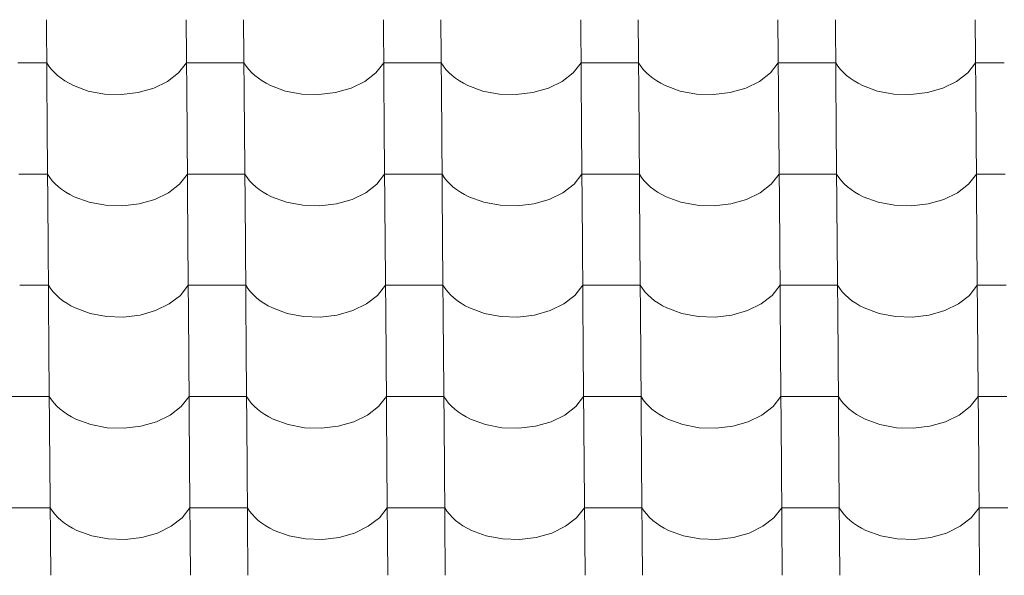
# Model space of a CAD drawing. Header units: millimetres. Extents: x -27785 to 104762, y -947 to 11132.
# Tile 67 of 146: x -12298 to -11474, y 8434 to 8898. Entities that reach past the tile are written whole.
import ezdxf

# ---------------------------------------------------------------- set-up
doc = ezdxf.new("R2010")
doc.units = ezdxf.units.MM
doc.header["$MEASUREMENT"] = 0
doc.layers.add('POHLED JIŽNÍ_1_Bourané_Výplně - Povrchové', color=7, linetype='Continuous')
doc.layers.add('POHLED JIŽNÍ_1_Konstrukce - nosné', color=7, linetype='Continuous')

# ---------------------------------------------------------------- blocks, each defined once
blk = doc.blocks.new('*X2', base_point=(-29303.7, -27473.93))
at = {"layer": 'POHLED JIŽNÍ_1_Bourané_Výplně - Povrchové', "color": 7, "linetype": 'Continuous', "lineweight": 13}
for p, q in [((-12275.36, 8898.29), (-12274.64, 8805.61)), ((-12158.4, 8898.29), (-12157.68, 8805.61)), ((-12110.36, 8898.29), (-12109.64, 8805.61)), ((-11993.4, 8898.29), (-11992.68, 8805.61)), ((-11945.37, 8898.29), (-11944.65, 8805.61)), ((-11828.41, 8898.29), (-11827.68, 8805.61)), ((-11780.37, 8898.29), (-11779.65, 8805.61)), ((-11663.41, 8898.29), (-11662.69, 8805.61)), ((-11615.37, 8898.29), (-11614.65, 8805.61)), ((-11498.41, 8898.29), (-11497.69, 8805.61)), ((-12275.08, 8862.13), (-12299.09, 8862.13)), ((-12275.08, 8862.13), (-12273.23, 8859.34)), ((-12164.72, 8853.74), (-12158.12, 8862.13)), ((-12134.1, 8862.13), (-12158.12, 8862.13)), ((-12110.08, 8862.13), (-12134.1, 8862.13)), ((-12110.08, 8862.13), (-12108.24, 8859.34)), ((-11999.72, 8853.74), (-11993.12, 8862.13)), ((-11969.1, 8862.13), (-11993.12, 8862.13)), ((-11945.09, 8862.13), (-11969.1, 8862.13)), ((-11945.09, 8862.13), (-11943.24, 8859.34)), ((-11834.73, 8853.74), (-11828.12, 8862.13)), ((-11804.11, 8862.13), (-11828.12, 8862.13)), ((-11780.09, 8862.13), (-11804.11, 8862.13)), ((-11780.09, 8862.13), (-11778.24, 8859.34)), ((-11669.73, 8853.74), (-11663.13, 8862.13)), ((-11639.11, 8862.13), (-11663.13, 8862.13)), ((-11615.09, 8862.13), (-11639.11, 8862.13)), ((-11615.09, 8862.13), (-11613.25, 8859.34)), ((-11504.73, 8853.74), (-11498.13, 8862.13)), ((-11474.11, 8862.13), (-11498.13, 8862.13)), ((-12273.23, 8859.34), (-12271.09, 8856.64)), ((-12271.09, 8856.64), (-12268.66, 8854.05)), ((-12268.66, 8854.05), (-12265.96, 8851.59)), ((-12173.97, 8846.57), (-12164.72, 8853.74)), ((-12108.24, 8859.34), (-12106.09, 8856.64)), ((-12106.09, 8856.64), (-12103.67, 8854.05)), ((-12103.67, 8854.05), (-12100.97, 8851.59)), ((-12008.98, 8846.57), (-11999.72, 8853.74)), ((-11943.24, 8859.34), (-11941.1, 8856.64)), ((-11941.1, 8856.64), (-11938.67, 8854.05)), ((-11938.67, 8854.05), (-11935.97, 8851.59)), ((-11843.98, 8846.57), (-11834.73, 8853.74)), ((-11778.24, 8859.34), (-11776.1, 8856.64)), ((-11776.1, 8856.64), (-11773.67, 8854.05)), ((-11773.67, 8854.05), (-11770.97, 8851.59)), ((-11678.98, 8846.57), (-11669.73, 8853.74)), ((-11613.25, 8859.34), (-11611.11, 8856.64)), ((-11611.11, 8856.64), (-11608.68, 8854.05)), ((-11608.68, 8854.05), (-11605.98, 8851.59)), ((-11513.99, 8846.57), (-11504.73, 8853.74)), ((-12265.96, 8851.59), (-12263, 8849.26)), ((-12263, 8849.26), (-12259.8, 8847.08)), ((-12259.8, 8847.08), (-12256.37, 8845.07)), ((-12256.37, 8845.07), (-12252.74, 8843.22)), ((-12185.41, 8840.98), (-12173.97, 8846.57)), ((-12100.97, 8851.59), (-12098.01, 8849.26)), ((-12098.01, 8849.26), (-12094.81, 8847.08)), ((-12094.81, 8847.08), (-12091.38, 8845.07)), ((-12091.38, 8845.07), (-12087.74, 8843.22)), ((-12020.41, 8840.98), (-12008.98, 8846.57)), ((-11935.97, 8851.59), (-11933.01, 8849.26)), ((-11933.01, 8849.26), (-11929.81, 8847.08)), ((-11929.81, 8847.08), (-11926.38, 8845.07)), ((-11926.38, 8845.07), (-11922.75, 8843.22)), ((-11855.41, 8840.98), (-11843.98, 8846.57)), ((-11770.97, 8851.59), (-11768.02, 8849.26)), ((-11768.02, 8849.26), (-11764.81, 8847.08)), ((-11764.81, 8847.08), (-11761.39, 8845.07)), ((-11761.39, 8845.07), (-11757.75, 8843.22)), ((-11690.42, 8840.98), (-11678.98, 8846.57)), ((-11605.98, 8851.59), (-11603.02, 8849.26)), ((-11603.02, 8849.26), (-11599.82, 8847.08)), ((-11599.82, 8847.08), (-11596.39, 8845.07)), ((-11596.39, 8845.07), (-11592.75, 8843.22)), ((-11525.42, 8840.98), (-11513.99, 8846.57)), ((-12252.74, 8843.22), (-12240.26, 8838.64)), ((-12240.26, 8838.64), (-12226.58, 8836.06)), ((-12212.4, 8835.59), (-12198.44, 8837.26)), ((-12198.44, 8837.26), (-12185.41, 8840.98)), ((-12087.74, 8843.22), (-12075.26, 8838.64)), ((-12075.26, 8838.64), (-12061.58, 8836.06)), ((-12047.4, 8835.59), (-12033.44, 8837.26)), ((-12033.44, 8837.26), (-12020.41, 8840.98)), ((-11922.75, 8843.22), (-11910.27, 8838.64)), ((-11910.27, 8838.64), (-11896.59, 8836.06)), ((-11882.41, 8835.59), (-11868.44, 8837.26)), ((-11868.44, 8837.26), (-11855.41, 8840.98)), ((-11757.75, 8843.22), (-11745.27, 8838.64)), ((-11745.27, 8838.64), (-11731.59, 8836.06)), ((-11717.41, 8835.59), (-11703.45, 8837.26)), ((-11703.45, 8837.26), (-11690.42, 8840.98)), ((-11592.75, 8843.22), (-11580.28, 8838.64)), ((-11580.28, 8838.64), (-11566.6, 8836.06)), ((-11552.41, 8835.59), (-11538.45, 8837.26)), ((-11538.45, 8837.26), (-11525.42, 8840.98)), ((-12226.58, 8836.06), (-12212.4, 8835.59)), ((-12061.58, 8836.06), (-12047.4, 8835.59)), ((-11896.59, 8836.06), (-11882.41, 8835.59)), ((-11731.59, 8836.06), (-11717.41, 8835.59)), ((-11566.6, 8836.06), (-11552.41, 8835.59)), ((-12274.64, 8805.28), (-12273.91, 8712.6)), ((-12157.67, 8805.28), (-12156.95, 8712.6)), ((-12109.64, 8805.28), (-12108.92, 8712.6)), ((-11992.68, 8805.28), (-11991.96, 8712.6)), ((-11944.64, 8805.28), (-11943.92, 8712.6)), ((-11827.68, 8805.28), (-11826.96, 8712.6)), ((-11779.65, 8805.28), (-11778.93, 8712.6)), ((-11662.69, 8805.28), (-11661.96, 8712.6)), ((-11614.65, 8805.28), (-11613.93, 8712.6)), ((-11497.69, 8805.28), (-11496.97, 8712.6)), ((-12274.35, 8769.12), (-12298.37, 8769.12)), ((-12274.35, 8769.12), (-12272.51, 8766.33)), ((-12272.51, 8766.33), (-12270.37, 8763.63)), ((-12270.37, 8763.63), (-12267.94, 8761.04)), ((-12163.99, 8760.73), (-12157.39, 8769.12)), ((-12133.37, 8769.12), (-12157.39, 8769.12)), ((-12109.36, 8769.12), (-12133.37, 8769.12)), ((-12109.36, 8769.12), (-12107.51, 8766.33)), ((-12107.51, 8766.33), (-12105.37, 8763.63)), ((-12105.37, 8763.63), (-12102.94, 8761.04)), ((-11999, 8760.73), (-11992.4, 8769.12)), ((-11968.38, 8769.12), (-11992.4, 8769.12)), ((-11944.36, 8769.12), (-11968.38, 8769.12)), ((-11944.36, 8769.12), (-11942.52, 8766.33)), ((-11942.52, 8766.33), (-11940.37, 8763.63)), ((-11940.37, 8763.63), (-11937.95, 8761.04)), ((-11834, 8760.73), (-11827.4, 8769.12)), ((-11803.38, 8769.12), (-11827.4, 8769.12)), ((-11779.37, 8769.12), (-11803.38, 8769.12)), ((-11779.37, 8769.12), (-11777.52, 8766.33)), ((-11777.52, 8766.33), (-11775.38, 8763.63)), ((-11775.38, 8763.63), (-11772.95, 8761.04)), ((-11669.01, 8760.73), (-11662.4, 8769.12)), ((-11638.39, 8769.12), (-11662.4, 8769.12)), ((-11614.37, 8769.12), (-11638.39, 8769.12)), ((-11614.37, 8769.12), (-11612.52, 8766.33)), ((-11612.52, 8766.33), (-11610.38, 8763.63)), ((-11610.38, 8763.63), (-11607.95, 8761.04)), ((-11504.01, 8760.73), (-11497.41, 8769.12)), ((-11473.39, 8769.12), (-11497.41, 8769.12)), ((-12267.94, 8761.04), (-12265.24, 8758.58)), ((-12265.24, 8758.58), (-12262.28, 8756.25)), ((-12262.28, 8756.25), (-12259.08, 8754.07)), ((-12173.25, 8753.56), (-12163.99, 8760.73)), ((-12102.94, 8761.04), (-12100.24, 8758.58)), ((-12100.24, 8758.58), (-12097.28, 8756.25)), ((-12097.28, 8756.25), (-12094.08, 8754.07)), ((-12008.25, 8753.56), (-11999, 8760.73)), ((-11937.95, 8761.04), (-11935.25, 8758.58)), ((-11935.25, 8758.58), (-11932.29, 8756.25)), ((-11932.29, 8756.25), (-11929.09, 8754.07)), ((-11843.26, 8753.56), (-11834, 8760.73)), ((-11772.95, 8761.04), (-11770.25, 8758.58)), ((-11770.25, 8758.58), (-11767.29, 8756.25)), ((-11767.29, 8756.25), (-11764.09, 8754.07)), ((-11678.26, 8753.56), (-11669.01, 8760.73)), ((-11607.95, 8761.04), (-11605.25, 8758.58)), ((-11605.25, 8758.58), (-11602.3, 8756.25)), ((-11602.3, 8756.25), (-11599.09, 8754.07)), ((-11513.26, 8753.56), (-11504.01, 8760.73)), ((-12259.08, 8754.07), (-12255.65, 8752.06)), ((-12255.65, 8752.06), (-12252.01, 8750.21)), ((-12252.01, 8750.21), (-12239.54, 8745.64)), ((-12197.71, 8744.25), (-12184.68, 8747.97)), ((-12184.68, 8747.97), (-12173.25, 8753.56)), ((-12094.08, 8754.07), (-12090.65, 8752.06)), ((-12090.65, 8752.06), (-12087.02, 8750.21)), ((-12087.02, 8750.21), (-12074.54, 8745.64)), ((-12032.72, 8744.25), (-12019.69, 8747.97)), ((-12019.69, 8747.97), (-12008.25, 8753.56)), ((-11929.09, 8754.07), (-11925.66, 8752.06)), ((-11925.66, 8752.06), (-11922.02, 8750.21)), ((-11922.02, 8750.21), (-11909.54, 8745.64)), ((-11867.72, 8744.25), (-11854.69, 8747.97)), ((-11854.69, 8747.97), (-11843.26, 8753.56)), ((-11764.09, 8754.07), (-11760.66, 8752.06)), ((-11760.66, 8752.06), (-11757.03, 8750.21)), ((-11757.03, 8750.21), (-11744.55, 8745.64)), ((-11702.72, 8744.25), (-11689.69, 8747.97)), ((-11689.69, 8747.97), (-11678.26, 8753.56)), ((-11599.09, 8754.07), (-11595.67, 8752.06)), ((-11595.67, 8752.06), (-11592.03, 8750.21)), ((-11592.03, 8750.21), (-11579.55, 8745.64)), ((-11537.73, 8744.25), (-11524.7, 8747.97)), ((-11524.7, 8747.97), (-11513.26, 8753.56)), ((-12239.54, 8745.64), (-12225.86, 8743.05)), ((-12225.86, 8743.05), (-12211.67, 8742.58)), ((-12211.67, 8742.58), (-12197.71, 8744.25)), ((-12074.54, 8745.64), (-12060.86, 8743.05)), ((-12060.86, 8743.05), (-12046.68, 8742.58)), ((-12046.68, 8742.58), (-12032.72, 8744.25)), ((-11909.54, 8745.64), (-11895.86, 8743.05)), ((-11895.86, 8743.05), (-11881.68, 8742.58)), ((-11881.68, 8742.58), (-11867.72, 8744.25)), ((-11744.55, 8745.64), (-11730.87, 8743.05)), ((-11730.87, 8743.05), (-11716.69, 8742.58)), ((-11716.69, 8742.58), (-11702.72, 8744.25)), ((-11579.55, 8745.64), (-11565.87, 8743.05)), ((-11565.87, 8743.05), (-11551.69, 8742.58)), ((-11551.69, 8742.58), (-11537.73, 8744.25)), ((-12273.91, 8712.27), (-12273.19, 8619.59)), ((-12156.95, 8712.27), (-12156.23, 8619.59)), ((-12108.92, 8712.27), (-12108.19, 8619.59)), ((-11991.95, 8712.27), (-11991.23, 8619.59)), ((-11943.92, 8712.27), (-11943.2, 8619.59)), ((-11826.96, 8712.27), (-11826.24, 8619.59)), ((-11778.92, 8712.27), (-11778.2, 8619.59)), ((-11661.96, 8712.27), (-11661.24, 8619.59)), ((-11613.93, 8712.27), (-11613.21, 8619.59)), ((-11496.97, 8712.27), (-11496.24, 8619.59)), ((-12273.63, 8676.11), (-12297.65, 8676.11)), ((-12273.63, 8676.11), (-12271.78, 8673.32)), ((-12271.78, 8673.32), (-12269.64, 8670.62)), ((-12163.27, 8667.73), (-12156.67, 8676.11)), ((-12132.65, 8676.11), (-12156.67, 8676.11)), ((-12108.63, 8676.11), (-12132.65, 8676.11)), ((-12108.63, 8676.11), (-12106.79, 8673.32)), ((-12106.79, 8673.32), (-12104.65, 8670.62)), ((-11998.28, 8667.73), (-11991.67, 8676.11)), ((-11967.66, 8676.11), (-11991.67, 8676.11)), ((-11943.64, 8676.11), (-11967.66, 8676.11)), ((-11943.64, 8676.11), (-11941.79, 8673.32)), ((-11941.79, 8673.32), (-11939.65, 8670.62)), ((-11833.28, 8667.73), (-11826.68, 8676.11)), ((-11802.66, 8676.11), (-11826.68, 8676.11)), ((-11778.64, 8676.11), (-11802.66, 8676.11)), ((-11778.64, 8676.11), (-11776.8, 8673.32)), ((-11776.8, 8673.32), (-11774.65, 8670.62)), ((-11668.28, 8667.73), (-11661.68, 8676.11)), ((-11637.66, 8676.11), (-11661.68, 8676.11)), ((-11613.65, 8676.11), (-11637.66, 8676.11)), ((-11613.65, 8676.11), (-11611.8, 8673.32)), ((-11611.8, 8673.32), (-11609.66, 8670.62)), ((-11503.29, 8667.73), (-11496.68, 8676.11)), ((-11472.67, 8676.11), (-11496.68, 8676.11)), ((-12269.64, 8670.62), (-12267.21, 8668.03)), ((-12267.21, 8668.03), (-12264.51, 8665.57)), ((-12264.51, 8665.57), (-12261.56, 8663.24)), ((-12172.53, 8660.55), (-12163.27, 8667.73)), ((-12104.65, 8670.62), (-12102.22, 8668.03)), ((-12102.22, 8668.03), (-12099.52, 8665.57)), ((-12099.52, 8665.57), (-12096.56, 8663.24)), ((-12007.53, 8660.55), (-11998.28, 8667.73)), ((-11939.65, 8670.62), (-11937.22, 8668.03)), ((-11937.22, 8668.03), (-11934.52, 8665.57)), ((-11934.52, 8665.57), (-11931.56, 8663.24)), ((-11842.53, 8660.55), (-11833.28, 8667.73)), ((-11774.65, 8670.62), (-11772.23, 8668.03)), ((-11772.23, 8668.03), (-11769.53, 8665.57)), ((-11769.53, 8665.57), (-11766.57, 8663.24)), ((-11677.54, 8660.55), (-11668.28, 8667.73)), ((-11609.66, 8670.62), (-11607.23, 8668.03)), ((-11607.23, 8668.03), (-11604.53, 8665.57)), ((-11604.53, 8665.57), (-11601.57, 8663.24)), ((-11512.54, 8660.55), (-11503.29, 8667.73)), ((-12261.56, 8663.24), (-12258.35, 8661.07)), ((-12258.35, 8661.07), (-12254.93, 8659.05)), ((-12254.93, 8659.05), (-12251.29, 8657.2)), ((-12251.29, 8657.2), (-12238.81, 8652.63)), ((-12183.96, 8654.96), (-12172.53, 8660.55)), ((-12096.56, 8663.24), (-12093.36, 8661.07)), ((-12093.36, 8661.07), (-12089.93, 8659.05)), ((-12089.93, 8659.05), (-12086.29, 8657.2)), ((-12086.29, 8657.2), (-12073.82, 8652.63)), ((-12018.96, 8654.96), (-12007.53, 8660.55)), ((-11931.56, 8663.24), (-11928.36, 8661.07)), ((-11928.36, 8661.07), (-11924.93, 8659.05)), ((-11924.93, 8659.05), (-11921.3, 8657.2)), ((-11921.3, 8657.2), (-11908.82, 8652.63)), ((-11853.97, 8654.96), (-11842.53, 8660.55)), ((-11766.57, 8663.24), (-11763.37, 8661.07)), ((-11763.37, 8661.07), (-11759.94, 8659.05)), ((-11759.94, 8659.05), (-11756.3, 8657.2)), ((-11756.3, 8657.2), (-11743.82, 8652.63)), ((-11688.97, 8654.96), (-11677.54, 8660.55)), ((-11601.57, 8663.24), (-11598.37, 8661.07)), ((-11598.37, 8661.07), (-11594.94, 8659.05)), ((-11594.94, 8659.05), (-11591.31, 8657.2)), ((-11591.31, 8657.2), (-11578.83, 8652.63)), ((-11523.97, 8654.96), (-11512.54, 8660.55)), ((-12238.81, 8652.63), (-12225.13, 8650.04)), ((-12225.13, 8650.04), (-12210.95, 8649.57)), ((-12210.95, 8649.57), (-12196.99, 8651.24)), ((-12196.99, 8651.24), (-12183.96, 8654.96)), ((-12073.82, 8652.63), (-12060.14, 8650.04)), ((-12060.14, 8650.04), (-12045.95, 8649.57)), ((-12045.95, 8649.57), (-12031.99, 8651.24)), ((-12031.99, 8651.24), (-12018.96, 8654.96)), ((-11908.82, 8652.63), (-11895.14, 8650.04)), ((-11895.14, 8650.04), (-11880.96, 8649.57)), ((-11880.96, 8649.57), (-11867, 8651.24)), ((-11867, 8651.24), (-11853.97, 8654.96)), ((-11743.82, 8652.63), (-11730.14, 8650.04)), ((-11730.14, 8650.04), (-11715.96, 8649.57)), ((-11715.96, 8649.57), (-11702, 8651.24)), ((-11702, 8651.24), (-11688.97, 8654.96)), ((-11578.83, 8652.63), (-11565.15, 8650.04)), ((-11565.15, 8650.04), (-11550.97, 8649.57)), ((-11550.97, 8649.57), (-11537, 8651.24)), ((-11537, 8651.24), (-11523.97, 8654.96)), ((-12273.19, 8619.26), (-12272.47, 8526.58)), ((-12156.23, 8619.26), (-12155.5, 8526.58)), ((-12108.19, 8619.26), (-12107.47, 8526.58)), ((-11991.23, 8619.26), (-11990.51, 8526.58)), ((-11943.2, 8619.26), (-11942.47, 8526.58)), ((-11826.23, 8619.26), (-11825.51, 8526.58)), ((-11778.2, 8619.26), (-11777.48, 8526.58)), ((-11661.24, 8619.26), (-11660.52, 8526.58)), ((-11613.2, 8619.26), (-11612.48, 8526.58)), ((-11496.24, 8619.26), (-11495.52, 8526.58)), ((-12296.92, 8583.1), (-12320.94, 8583.1)), ((-12272.91, 8583.1), (-12296.92, 8583.1)), ((-12272.91, 8583.1), (-12271.06, 8580.31)), ((-12162.55, 8574.72), (-12155.94, 8583.1)), ((-12131.93, 8583.1), (-12155.94, 8583.1)), ((-12107.91, 8583.1), (-12131.93, 8583.1)), ((-12107.91, 8583.1), (-12106.06, 8580.31)), ((-11997.55, 8574.72), (-11990.95, 8583.1)), ((-11966.93, 8583.1), (-11990.95, 8583.1)), ((-11942.91, 8583.1), (-11966.93, 8583.1)), ((-11942.91, 8583.1), (-11941.07, 8580.31)), ((-11832.56, 8574.72), (-11825.95, 8583.1)), ((-11801.94, 8583.1), (-11825.95, 8583.1)), ((-11777.92, 8583.1), (-11801.94, 8583.1)), ((-11777.92, 8583.1), (-11776.07, 8580.31)), ((-11667.56, 8574.72), (-11660.96, 8583.1)), ((-11636.94, 8583.1), (-11660.96, 8583.1)), ((-11612.92, 8583.1), (-11636.94, 8583.1)), ((-11612.92, 8583.1), (-11611.08, 8580.31)), ((-11502.56, 8574.72), (-11495.96, 8583.1)), ((-11471.94, 8583.1), (-11495.96, 8583.1)), ((-12271.06, 8580.31), (-12268.92, 8577.61)), ((-12268.92, 8577.61), (-12266.49, 8575.03)), ((-12266.49, 8575.03), (-12263.79, 8572.56)), ((-12171.8, 8567.54), (-12162.55, 8574.72)), ((-12106.06, 8580.31), (-12103.92, 8577.61)), ((-12103.92, 8577.61), (-12101.5, 8575.03)), ((-12101.5, 8575.03), (-12098.79, 8572.56)), ((-12006.81, 8567.54), (-11997.55, 8574.72)), ((-11941.07, 8580.31), (-11938.93, 8577.61)), ((-11938.93, 8577.61), (-11936.5, 8575.03)), ((-11936.5, 8575.03), (-11933.8, 8572.56)), ((-11841.81, 8567.54), (-11832.56, 8574.72)), ((-11776.07, 8580.31), (-11773.93, 8577.61)), ((-11773.93, 8577.61), (-11771.5, 8575.03)), ((-11771.5, 8575.03), (-11768.8, 8572.56)), ((-11676.81, 8567.54), (-11667.56, 8574.72)), ((-11611.08, 8580.31), (-11608.93, 8577.61)), ((-11608.93, 8577.61), (-11606.51, 8575.03)), ((-11606.51, 8575.03), (-11603.81, 8572.56)), ((-11511.82, 8567.54), (-11502.56, 8574.72)), ((-12263.79, 8572.56), (-12260.83, 8570.24)), ((-12260.83, 8570.24), (-12257.63, 8568.06)), ((-12257.63, 8568.06), (-12254.2, 8566.04)), ((-12254.2, 8566.04), (-12250.57, 8564.19)), ((-12183.23, 8561.95), (-12171.8, 8567.54)), ((-12098.79, 8572.56), (-12095.84, 8570.24)), ((-12095.84, 8570.24), (-12092.63, 8568.06)), ((-12092.63, 8568.06), (-12089.21, 8566.04)), ((-12089.21, 8566.04), (-12085.57, 8564.19)), ((-12018.24, 8561.95), (-12006.81, 8567.54)), ((-11933.8, 8572.56), (-11930.84, 8570.24)), ((-11930.84, 8570.24), (-11927.64, 8568.06)), ((-11927.64, 8568.06), (-11924.21, 8566.04)), ((-11924.21, 8566.04), (-11920.58, 8564.19)), ((-11853.24, 8561.95), (-11841.81, 8567.54)), ((-11768.8, 8572.56), (-11765.84, 8570.24)), ((-11765.84, 8570.24), (-11762.64, 8568.06)), ((-11762.64, 8568.06), (-11759.21, 8566.04)), ((-11759.21, 8566.04), (-11755.58, 8564.19)), ((-11688.25, 8561.95), (-11676.81, 8567.54)), ((-11603.81, 8572.56), (-11600.85, 8570.24)), ((-11600.85, 8570.24), (-11597.65, 8568.06)), ((-11597.65, 8568.06), (-11594.22, 8566.04)), ((-11594.22, 8566.04), (-11590.58, 8564.19)), ((-11523.25, 8561.95), (-11511.82, 8567.54)), ((-12250.57, 8564.19), (-12238.09, 8559.62)), ((-12238.09, 8559.62), (-12224.41, 8557.03)), ((-12224.41, 8557.03), (-12210.23, 8556.56)), ((-12210.23, 8556.56), (-12196.26, 8558.23)), ((-12196.26, 8558.23), (-12183.23, 8561.95)), ((-12085.57, 8564.19), (-12073.09, 8559.62)), ((-12073.09, 8559.62), (-12059.41, 8557.03)), ((-12059.41, 8557.03), (-12045.23, 8556.56)), ((-12045.23, 8556.56), (-12031.27, 8558.23)), ((-12031.27, 8558.23), (-12018.24, 8561.95)), ((-11920.58, 8564.19), (-11908.1, 8559.62)), ((-11908.1, 8559.62), (-11894.42, 8557.03)), ((-11894.42, 8557.03), (-11880.23, 8556.56)), ((-11880.23, 8556.56), (-11866.27, 8558.23)), ((-11866.27, 8558.23), (-11853.24, 8561.95)), ((-11755.58, 8564.19), (-11743.1, 8559.62)), ((-11743.1, 8559.62), (-11729.42, 8557.03)), ((-11729.42, 8557.03), (-11715.24, 8556.56)), ((-11715.24, 8556.56), (-11701.28, 8558.23)), ((-11701.28, 8558.23), (-11688.25, 8561.95)), ((-11590.58, 8564.19), (-11578.1, 8559.62)), ((-11578.1, 8559.62), (-11564.42, 8557.03)), ((-11564.42, 8557.03), (-11550.24, 8556.56)), ((-11550.24, 8556.56), (-11536.28, 8558.23)), ((-11536.28, 8558.23), (-11523.25, 8561.95)), ((-12272.46, 8526.25), (-12271.74, 8433.57)), ((-12155.5, 8526.25), (-12154.78, 8433.57)), ((-12107.47, 8526.25), (-12106.75, 8433.57)), ((-11990.51, 8526.25), (-11989.79, 8433.57)), ((-11942.47, 8526.25), (-11941.75, 8433.57)), ((-11825.51, 8526.25), (-11824.79, 8433.57)), ((-11777.48, 8526.25), (-11776.76, 8433.57)), ((-11660.51, 8526.25), (-11659.79, 8433.57)), ((-11612.48, 8526.25), (-11611.76, 8433.57)), ((-11495.52, 8526.25), (-11494.8, 8433.57)), ((-12296.2, 8490.09), (-12320.22, 8490.09)), ((-12272.18, 8490.09), (-12296.2, 8490.09)), ((-12272.18, 8490.09), (-12270.34, 8487.3)), ((-12270.34, 8487.3), (-12268.19, 8484.6)), ((-12268.19, 8484.6), (-12265.77, 8482.02)), ((-12161.82, 8481.71), (-12155.22, 8490.09)), ((-12131.2, 8490.09), (-12155.22, 8490.09)), ((-12107.19, 8490.09), (-12131.2, 8490.09)), ((-12107.19, 8490.09), (-12105.34, 8487.3)), ((-12105.34, 8487.3), (-12103.2, 8484.6)), ((-12103.2, 8484.6), (-12100.77, 8482.02)), ((-11996.83, 8481.71), (-11990.23, 8490.09)), ((-11966.21, 8490.09), (-11990.23, 8490.09)), ((-11942.19, 8490.09), (-11966.21, 8490.09)), ((-11942.19, 8490.09), (-11940.35, 8487.3)), ((-11940.35, 8487.3), (-11938.2, 8484.6)), ((-11938.2, 8484.6), (-11935.78, 8482.02)), ((-11831.83, 8481.71), (-11825.23, 8490.09)), ((-11801.21, 8490.09), (-11825.23, 8490.09)), ((-11777.2, 8490.09), (-11801.21, 8490.09)), ((-11777.2, 8490.09), (-11775.35, 8487.3)), ((-11775.35, 8487.3), (-11773.21, 8484.6)), ((-11773.21, 8484.6), (-11770.78, 8482.02)), ((-11666.84, 8481.71), (-11660.23, 8490.09)), ((-11636.22, 8490.09), (-11660.23, 8490.09)), ((-11612.2, 8490.09), (-11636.22, 8490.09)), ((-11612.2, 8490.09), (-11610.35, 8487.3)), ((-11610.35, 8487.3), (-11608.21, 8484.6)), ((-11608.21, 8484.6), (-11605.78, 8482.02)), ((-11501.84, 8481.71), (-11495.24, 8490.09)), ((-11471.22, 8490.09), (-11495.24, 8490.09)), ((-12265.77, 8482.02), (-12263.07, 8479.55)), ((-12263.07, 8479.55), (-12260.11, 8477.23)), ((-12260.11, 8477.23), (-12256.91, 8475.05)), ((-12256.91, 8475.05), (-12253.48, 8473.03)), ((-12182.51, 8468.94), (-12171.08, 8474.54)), ((-12171.08, 8474.54), (-12161.82, 8481.71)), ((-12100.77, 8482.02), (-12098.07, 8479.55)), ((-12098.07, 8479.55), (-12095.11, 8477.23)), ((-12095.11, 8477.23), (-12091.91, 8475.05)), ((-12091.91, 8475.05), (-12088.48, 8473.03)), ((-12017.52, 8468.94), (-12006.08, 8474.54)), ((-12006.08, 8474.54), (-11996.83, 8481.71)), ((-11935.78, 8482.02), (-11933.08, 8479.55)), ((-11933.08, 8479.55), (-11930.12, 8477.23)), ((-11930.12, 8477.23), (-11926.91, 8475.05)), ((-11926.91, 8475.05), (-11923.49, 8473.03)), ((-11852.52, 8468.94), (-11841.09, 8474.54)), ((-11841.09, 8474.54), (-11831.83, 8481.71)), ((-11770.78, 8482.02), (-11768.08, 8479.55)), ((-11768.08, 8479.55), (-11765.12, 8477.23)), ((-11765.12, 8477.23), (-11761.92, 8475.05)), ((-11761.92, 8475.05), (-11758.49, 8473.03)), ((-11687.52, 8468.94), (-11676.09, 8474.54)), ((-11676.09, 8474.54), (-11666.84, 8481.71)), ((-11605.78, 8482.02), (-11603.08, 8479.55)), ((-11603.08, 8479.55), (-11600.12, 8477.23)), ((-11600.12, 8477.23), (-11596.92, 8475.05)), ((-11596.92, 8475.05), (-11593.5, 8473.03)), ((-11522.53, 8468.94), (-11511.09, 8474.54)), ((-11511.09, 8474.54), (-11501.84, 8481.71)), ((-12253.48, 8473.03), (-12249.84, 8471.18)), ((-12249.84, 8471.18), (-12237.36, 8466.61)), ((-12237.36, 8466.61), (-12223.69, 8464.02)), ((-12195.54, 8465.22), (-12182.51, 8468.94)), ((-12088.48, 8473.03), (-12084.85, 8471.18)), ((-12084.85, 8471.18), (-12072.37, 8466.61)), ((-12072.37, 8466.61), (-12058.69, 8464.02)), ((-12030.55, 8465.22), (-12017.52, 8468.94)), ((-11923.49, 8473.03), (-11919.85, 8471.18)), ((-11919.85, 8471.18), (-11907.37, 8466.61)), ((-11907.37, 8466.61), (-11893.69, 8464.02)), ((-11865.55, 8465.22), (-11852.52, 8468.94)), ((-11758.49, 8473.03), (-11754.86, 8471.18)), ((-11754.86, 8471.18), (-11742.38, 8466.61)), ((-11742.38, 8466.61), (-11728.7, 8464.02)), ((-11700.55, 8465.22), (-11687.52, 8468.94)), ((-11593.5, 8473.03), (-11589.86, 8471.18)), ((-11589.86, 8471.18), (-11577.38, 8466.61)), ((-11577.38, 8466.61), (-11563.7, 8464.02)), ((-11535.56, 8465.22), (-11522.53, 8468.94)), ((-12223.69, 8464.02), (-12209.5, 8463.55)), ((-12209.5, 8463.55), (-12195.54, 8465.22)), ((-12058.69, 8464.02), (-12044.51, 8463.55)), ((-12044.51, 8463.55), (-12030.55, 8465.22)), ((-11893.69, 8464.02), (-11879.51, 8463.55)), ((-11879.51, 8463.55), (-11865.55, 8465.22)), ((-11728.7, 8464.02), (-11714.52, 8463.55)), ((-11714.52, 8463.55), (-11700.55, 8465.22)), ((-11563.7, 8464.02), (-11549.52, 8463.55)), ((-11549.52, 8463.55), (-11535.56, 8465.22))]:
    blk.add_line(p, q, dxfattribs=at)

msp = doc.modelspace()

# ---------------------------------------------------------------- block references
at = {"layer": 'POHLED JIŽNÍ_1_Konstrukce - nosné', "color": 9, "linetype": 'Continuous', "lineweight": 13}
msp.add_blockref('*X2', (-29303.7, -27473.93), dxfattribs=at)

doc.saveas('drawing.dxf')
